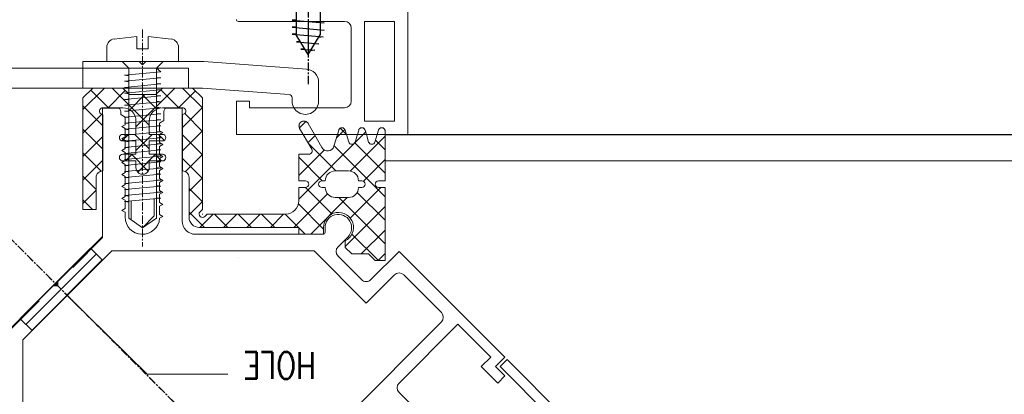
# Model space of a CAD drawing. Header units: inches. Extents: x -647532 to 3008597, y -136987 to 2557681.
# Tile 110 of 153: x 45382 to 45530, y 48759 to 48816. Entities that reach past the tile are written whole.
import ezdxf
from ezdxf import colors
from ezdxf.entities.mleader import LeaderData, LeaderLine
from ezdxf.enums import TextEntityAlignment as Align
from ezdxf.math import Vec2, Vec3

# ---------------------------------------------------------------- set-up
doc = ezdxf.new("R2010")
doc.units = ezdxf.units.IN
doc.header["$MEASUREMENT"] = 0
doc.linetypes.add('BIAL-IT1I-KGD-001-IN-DWG-141 LEVEL 2 - OVERALL FIRE EXIT PLAN$0$CENTER', pattern=[2, 1.25, -0.25, 0.25, -0.25])
doc.linetypes.add('BIAL-IT1I-KGD-001-IN-DWG-141 LEVEL 2 - OVERALL FIRE EXIT PLAN$0$HIDDEN', pattern=[9.525, 6.35, -3.175])
doc.layers.add('ARCH', color=8, linetype='Continuous')
for name, color, linetype, lineweight in [('FURN', 8, 'Continuous', 5), ('FURN-HATCH', 8, 'Continuous', 5), ('YD-EXTERNAL 1', 8, 'Continuous', 5)]:
    doc.layers.add(name, color=color, linetype=linetype, lineweight=lineweight)
doc.styles.add('ARIAL', font='arial.ttf')
doc.styles.add('BIAL-IT1I-KGD-001-IN-DWG-141 LEVEL 2 - OVERALL FIRE EXIT PLAN$0$RomanS', font='Romans.shx', dxfattribs={"width": 0.8})
doc.styles.get("Standard").update_dxf_attribs({"font": 'arial.ttf'})

# ---------------------------------------------------------------- blocks, each defined once
blk = doc.blocks.new('BIAL-IT1I-KGD-001-IN-DWG-141 LEVEL 2 - OVERALL FIRE EXIT PLAN$0$A$C258E6B3D')
at = {"lineweight": -3, "ltscale": 1000}
blk.add_line((219.52, 276.03), (219.52, 2476.44), dxfattribs=at)
for p, q in [((223.52, 2476.44), (223.52, 276.03)), ((253.04, 294.05), (237.13, 278.14)), ((254.46, 292.64), (253.04, 294.05)), ((255.87, 294.05), (254.46, 292.64)), ((256.93, 292.99), (255.87, 294.05)), ((254.46, 290.52), (256.93, 292.99)), ((248.09, 286.98), (253.04, 291.93)), ((253.04, 291.93), (254.46, 290.52)), ((270.72, 290.52), (258.34, 278.14)), ((256.93, 278.14), (248.09, 286.98)), ((246.32, 284.51), (240.67, 278.85)), ((273.55, 258.7), (247.74, 284.51)), ((237.13, 278.14), (241.38, 273.9)), ((240.67, 277.44), (244.91, 273.19)), ((219.79, 276.03), (225.04, 270.78)), ((220.39, 274.59), (221.83, 276.03)), ((220.79, 271.46), (225.36, 276.03)), ((221.23, 268.36), (228.9, 276.03)), ((223.32, 276.03), (226.58, 272.77)), ((228.25, 271.85), (232.43, 276.03)), ((229.02, 269.08), (235.97, 276.03)), ((230.39, 276.03), (236.39, 270.03)), ((233.93, 276.03), (237.52, 272.44)), ((237.47, 276.03), (238.52, 274.98)), ((219.52, 274.86), (220.68, 274.51)), ((227.52, 275.37), (232.11, 270.78)), ((234.52, 271.05), (238.52, 275.05)), ((218.61, 272.81), (218.74, 272.95)), ((219.18, 273.1), (229.25, 263.03)), ((244.91, 273.19), (237.06, 265.34)), ((241.38, 272.49), (237.84, 268.95)), ((218.6, 269.27), (219.54, 270.21)), ((218.78, 269.97), (220.03, 268.71)), ((229.02, 270.34), (234.52, 264.84)), ((236.43, 268.95), (234.97, 270.41)), ((235.54, 270.03), (236.52, 270.03)), ((237.52, 271.03), (236.52, 270.03)), ((220.84, 264.44), (225.02, 268.62)), ((221.88, 266.87), (225.72, 263.03)), ((227.52, 264.05), (231.5, 268.03)), ((228.46, 267.36), (233.52, 262.3)), ((233.56, 266.99), (234.26, 266.99)), ((211.69, 266.03), (214.52, 266.03)), ((211.69, 266.03), (214.51, 266.03)), ((219.71, 265.5), (220.8, 264.42)), ((222.97, 263.03), (226.52, 266.58)), ((229.98, 262.98), (233.79, 266.78)), ((233.52, 266.78), (234.52, 266.78)), ((234.56, 266.69), (234.56, 247.49)), ((208.56, 248.75), (209.7, 264.18)), ((208.56, 248.75), (209.7, 264.18)), ((217.57, 264.1), (218.55, 263.13)), ((233.57, 263.03), (234.52, 263.98)), ((237.06, 265.34), (237.06, 234.88)), ((226.5, 263.03), (226.52, 263.05)), ((231.52, 260.98), (233.52, 262.98)), ((233.52, 263.03), (234.52, 263.03)), ((213.52, 261.57), (212.55, 248.53)), ((213.52, 261.57), (212.55, 248.53)), ((214.52, 262.03), (214.01, 262.03)), ((214.52, 262.03), (214.01, 262.03)), ((231.52, 260.76), (233.52, 258.76)), ((231.52, 257.44), (233.52, 259.44)), ((231.52, 257.23), (233.52, 255.23)), ((231.52, 253.91), (233.52, 255.91)), ((231.52, 253.69), (233.52, 251.69)), ((231.52, 250.37), (233.52, 252.37)), ((255.61, 240.23), (255.61, 252.36)), ((231.52, 250.16), (233.52, 248.16)), ((208.55, 240.03), (208.55, 248.61)), ((208.55, 240.03), (208.55, 248.61)), ((212.55, 245.54), (215.54, 248.53)), ((212.55, 248.53), (212.55, 230.53)), ((212.55, 248.53), (212.55, 230.53)), ((215.47, 248.53), (218.47, 245.53)), ((216.4, 245.86), (219.07, 248.53)), ((219, 248.53), (222, 245.53)), ((219.61, 245.53), (222.61, 248.53)), ((222.54, 248.53), (225.11, 245.96)), ((223.15, 245.53), (226.15, 248.53)), ((226.07, 248.53), (228.07, 246.53)), ((227.68, 246.53), (229.68, 248.53)), ((229.61, 248.53), (231.61, 246.53)), ((231.22, 246.53), (233.52, 248.84)), ((212.55, 246.42), (209.55, 246.42)), ((209.55, 246.42), (209.55, 213.08)), ((212.55, 242.32), (212.55, 247.03)), ((212.55, 213.08), (212.55, 246.42)), ((212.99, 247.47), (215.52, 244.94)), ((206.42, 244.93), (208.55, 244.93)), ((208.55, 244.93), (208.55, 234.13)), ((212.81, 242.27), (215.52, 244.98)), ((232.56, 245.49), (215.56, 245.49)), ((215.56, 245.49), (215.56, 243.24)), ((204.81, 240.38), (205.18, 243.81)), ((212.55, 244.38), (218.4, 238.53)), ((209.59, 241.63), (208.55, 242.64)), ((209.59, 241.63), (210.11, 242.26)), ((210.11, 242.26), (210.63, 236.79)), ((210.96, 241.63), (211.03, 242.28)), ((211.03, 242.28), (211.54, 236.79)), ((211.87, 241.63), (211.93, 242.28)), ((211.93, 242.28), (212.45, 236.79)), ((212.77, 241.63), (212.84, 242.28)), ((212.84, 242.28), (213.35, 236.79)), ((213.55, 239.47), (215.73, 241.65)), ((213.68, 241.63), (213.75, 242.28)), ((213.75, 242.28), (214.26, 236.79)), ((214.54, 241.63), (214.61, 242.28)), ((214.61, 242.28), (215.13, 236.79)), ((215.45, 241.63), (215.52, 242.28)), ((215.52, 242.28), (216.03, 236.79)), ((216.06, 242.74), (217.46, 242.74)), ((216.36, 241.63), (216.43, 242.28)), ((216.43, 242.28), (216.94, 236.79)), ((217.27, 241.63), (217.33, 242.28)), ((217.33, 242.28), (217.85, 236.79)), ((217.46, 242.74), (217.83, 242.09)), ((217.83, 242.09), (218.97, 242.09)), ((218.17, 241.63), (218.24, 242.28)), ((218.24, 242.28), (218.76, 236.79)), ((218.97, 242.09), (219.26, 242.59)), ((219.08, 241.63), (219.15, 242.28)), ((219.15, 242.28), (219.66, 236.79)), ((219.26, 242.59), (219.54, 242.09)), ((219.52, 241.91), (220.43, 242.82)), ((219.54, 242.09), (220.77, 242.09)), ((219.99, 241.63), (220.05, 242.28)), ((220.05, 242.28), (220.57, 236.79)), ((220.77, 242.09), (221.06, 242.59)), ((220.89, 241.63), (220.96, 242.28)), ((220.96, 242.28), (221.48, 236.79)), ((221.06, 242.59), (221.34, 242.09)), ((221.34, 242.09), (222.57, 242.09)), ((221.8, 241.63), (221.87, 242.28)), ((221.87, 242.28), (222.38, 236.79)), ((222.52, 241.37), (223.52, 242.37)), ((222.57, 242.09), (222.86, 242.59)), ((222.71, 241.63), (222.78, 242.28)), ((222.78, 242.28), (223.29, 236.79)), ((222.86, 242.59), (223.14, 242.09)), ((223.14, 242.09), (224.37, 242.09)), ((223.62, 241.63), (223.68, 242.28)), ((223.68, 242.28), (224.2, 236.79)), ((224.37, 242.09), (224.66, 242.59)), ((224.52, 241.63), (224.59, 242.28)), ((224.59, 242.28), (225.11, 236.79)), ((224.66, 242.59), (224.94, 242.09)), ((224.94, 242.09), (226.17, 242.09)), ((225.43, 241.63), (225.5, 242.28)), ((225.5, 242.28), (226.01, 236.79)), ((226.17, 242.09), (226.46, 242.59)), ((226.34, 241.63), (226.4, 242.28)), ((226.4, 242.28), (226.92, 236.79)), ((226.46, 242.59), (226.74, 242.09)), ((226.74, 242.09), (227.97, 242.09)), ((227.24, 241.63), (227.31, 242.28)), ((227.31, 242.28), (227.83, 236.79)), ((227.97, 242.09), (228.26, 242.59)), ((228.15, 241.63), (228.22, 242.28)), ((228.22, 242.28), (228.73, 236.79)), ((228.26, 242.59), (228.54, 242.09)), ((228.54, 242.09), (229.77, 242.09)), ((229.06, 241.63), (229.13, 242.28)), ((229.13, 242.28), (229.64, 236.79)), ((229.77, 242.09), (230.06, 242.59)), ((230.06, 242.59), (230.34, 242.09)), ((230.34, 242.09), (231.57, 242.09)), ((231.57, 242.09), (231.86, 242.59)), ((231.86, 242.59), (232.15, 242.09)), ((204.81, 240.38), (206.67, 240.38)), ((206.67, 240.38), (206.67, 238.68)), ((209.59, 241.63), (232.12, 241.63)), ((209.59, 241.63), (209.59, 237.44)), ((212.55, 234.94), (218.15, 240.53)), ((219.52, 240.94), (221.93, 238.53)), ((219.52, 238.37), (221.68, 240.53)), ((222.52, 241.48), (225.2, 238.8)), ((222.52, 237.84), (225.06, 240.37)), ((229.22, 241.27), (231.76, 241.27)), ((233.58, 239.53), (231.76, 241.27)), ((233.58, 239.53), (232.12, 241.63)), ((243.75, 228.19), (255.61, 240.23)), ((205.18, 235.25), (204.81, 238.68)), ((204.81, 238.68), (206.67, 238.68)), ((209.05, 239.53), (208.55, 240.03)), ((209.05, 239.53), (208.55, 240.03)), ((208.55, 239.03), (209.05, 239.53)), ((208.55, 239.03), (209.05, 239.53)), ((208.55, 230.53), (208.55, 239.03)), ((208.55, 230.53), (208.55, 239.03)), ((213.55, 239.84), (215.82, 237.58)), ((233.58, 239.53), (232.12, 237.44)), ((209.59, 237.44), (208.55, 236.43)), ((209.59, 237.44), (232.12, 237.44)), ((210.63, 236.79), (210.7, 237.44)), ((210.63, 236.79), (210.7, 237.44)), ((211.54, 236.79), (211.61, 237.44)), ((212.45, 236.79), (212.51, 237.44)), ((213.35, 236.79), (213.42, 237.44)), ((214.26, 236.79), (214.33, 237.44)), ((215.13, 236.79), (215.19, 237.44)), ((216.03, 236.79), (216.1, 237.44)), ((216.94, 236.79), (217.01, 237.44)), ((217.85, 236.79), (217.91, 237.44)), ((218.76, 236.79), (218.82, 237.44)), ((219.52, 237.41), (220.51, 236.42)), ((219.66, 236.79), (219.73, 237.44)), ((220.57, 236.79), (220.64, 237.44)), ((221.48, 236.79), (221.54, 237.44)), ((222.38, 236.79), (222.45, 237.44)), ((222.52, 237.94), (223.52, 236.94)), ((223.29, 236.79), (223.36, 237.44)), ((224.2, 236.79), (224.26, 237.44)), ((225.11, 236.79), (225.17, 237.44)), ((226.01, 236.79), (226.08, 237.44)), ((226.92, 236.79), (226.99, 237.44)), ((227.83, 236.79), (227.89, 237.44)), ((228.73, 236.79), (228.8, 237.44)), ((229.55, 237.8), (232.36, 237.8)), ((229.64, 236.79), (229.71, 237.44)), ((212.55, 232.03), (212.55, 236.53)), ((212.94, 236.92), (215.52, 234.34)), ((215.56, 235.74), (215.56, 233.49)), ((216.56, 236.24), (216.06, 236.24)), ((216.93, 236.89), (216.56, 236.24)), ((218.07, 236.89), (216.93, 236.89)), ((218.36, 236.39), (218.07, 236.89)), ((218.64, 236.89), (218.36, 236.39)), ((219.87, 236.89), (218.64, 236.89)), ((220.16, 236.39), (219.87, 236.89)), ((220.44, 236.89), (220.16, 236.39)), ((221.67, 236.89), (220.44, 236.89)), ((221.96, 236.39), (221.67, 236.89)), ((222.24, 236.89), (221.96, 236.39)), ((223.47, 236.89), (222.24, 236.89)), ((223.76, 236.39), (223.47, 236.89)), ((224.04, 236.89), (223.76, 236.39)), ((225.27, 236.89), (224.04, 236.89)), ((225.56, 236.39), (225.27, 236.89)), ((225.84, 236.89), (225.56, 236.39)), ((227.07, 236.89), (225.84, 236.89)), ((227.36, 236.39), (227.07, 236.89)), ((227.64, 236.89), (227.36, 236.39)), ((228.87, 236.89), (227.64, 236.89)), ((229.16, 236.39), (228.87, 236.89)), ((229.44, 236.89), (229.16, 236.39)), ((230.67, 236.89), (229.44, 236.89)), ((230.96, 236.39), (230.67, 236.89)), ((231.24, 236.89), (230.96, 236.39)), ((231.96, 236.89), (231.24, 236.89)), ((212.87, 231.72), (215.52, 234.37)), ((237.06, 234.88), (250.44, 221.5)), ((206.42, 234.13), (208.55, 234.13)), ((212.55, 233.77), (215.79, 230.53)), ((215.22, 230.53), (218.22, 233.53)), ((215.56, 233.49), (234.91, 233.49)), ((216.49, 233.37), (219.33, 230.53)), ((218.75, 230.53), (221.75, 233.53)), ((219.86, 233.53), (222.86, 230.53)), ((222.29, 230.53), (225.05, 233.29)), ((223.4, 233.53), (226.4, 230.53)), ((234.91, 233.49), (241.63, 226.78)), ((236.67, 231.72), (238.44, 233.49)), ((238.4, 233.45), (249.01, 222.84)), ((238.44, 233.49), (249.05, 222.89)), ((225.82, 230.53), (227.82, 232.53)), ((227.93, 232.53), (229.93, 230.53)), ((229.36, 230.53), (230.81, 231.99)), ((236.63, 231.68), (247.24, 221.07)), ((247.27, 221.11), (236.67, 231.72)), ((237.52, 232.57), (248.12, 221.96)), ((212.55, 230.53), (208.55, 230.53)), ((212.55, 230.53), (208.55, 230.53)), ((241.63, 226.78), (242.33, 226.78)), ((242.33, 226.78), (242.33, 226.07)), ((242.33, 226.07), (249.05, 219.35)), ((249.05, 222.89), (247.27, 221.11)), ((250.44, 221.5), (280.89, 221.5))]:
    blk.add_line(p, q)
at = {"linetype": 'BIAL-IT1I-KGD-001-IN-DWG-141 LEVEL 2 - OVERALL FIRE EXIT PLAN$0$CENTER'}
for p, q in [((921.64, 906.08), (154.76, 139.2)), ((900.46, 884.9), (133.58, 118.03)), ((203.74, 239.53), (236.38, 239.53))]:
    blk.add_line(p, q, dxfattribs=at)
at = {"linetype": 'ByBlock'}
for p, q in [((253.4, 294.41), (324.46, 365.47)), ((253.4, 294.41), (324.46, 365.47)), ((268.46, 307.36), (254.46, 293.35)), ((268.46, 307.36), (254.46, 293.35)), ((254.46, 293.35), (253.4, 294.41)), ((254.46, 293.35), (253.4, 294.41)), ((191.52, 279.44), (219.52, 279.44)), ((219.52, 279.44), (219.52, 253.64)), ((217.52, 277.44), (202.52, 277.44)), ((202.52, 277.44), (202.52, 272.94)), ((217.52, 272.94), (217.52, 277.44)), ((202.52, 272.94), (217.52, 272.94)), ((202.52, 269.94), (202.52, 253.94)), ((214.52, 270.94), (203.52, 270.94)), ((215.52, 255.64), (215.52, 269.94)), ((214.52, 253.64), (214.52, 255.64)), ((214.52, 255.64), (215.52, 255.64)), ((219.52, 253.64), (214.52, 253.64))]:
    blk.add_line(p, q, dxfattribs=at)
at = {"linetype": 'BIAL-IT1I-KGD-001-IN-DWG-141 LEVEL 2 - OVERALL FIRE EXIT PLAN$0$HIDDEN'}
for p, q in [((219.02, 276.03), (219.52, 276.03)), ((218.88, 275.05), (219.52, 274.86)), ((218.87, 273.01), (219.52, 273.21)), ((218.87, 272.06), (219.52, 271.86)), ((218.87, 270.01), (219.52, 270.21)), ((218.87, 269.06), (219.52, 268.86)), ((217.88, 264.46), (219.52, 265.39)), ((218.65, 263.17), (219.52, 263.68)), ((220.79, 233.49), (235.04, 233.49)), ((235.04, 233.49), (242.05, 226.49)), ((249.05, 219.48), (242.05, 226.49))]:
    blk.add_line(p, q, dxfattribs=at)
at = {"linetype": 'Continuous'}
for p, q in [((219.52, 276.03), (226.52, 276.03)), ((226.52, 276.03), (226.52, 275.03)), ((227.52, 275.03), (227.52, 276.03)), ((227.52, 276.03), (238.52, 276.03)), ((238.52, 276.03), (238.52, 274.53)), ((238.52, 274.53), (237.52, 273.53)), ((219.52, 273.21), (220.68, 273.56)), ((237.52, 273.53), (237.52, 271.03)), ((219.52, 271.86), (220.68, 271.51)), ((226.52, 272.53), (226.52, 272.03)), ((227.52, 272.53), (227.52, 272.03)), ((219.52, 270.21), (220.68, 270.56)), ((225.02, 270.53), (225.02, 268.53)), ((229.02, 270.53), (229.02, 268.53)), ((219.52, 268.86), (221.31, 268.34)), ((226.52, 266.53), (226.52, 267.03)), ((227.52, 266.53), (227.52, 267.03)), ((219.52, 265.39), (221.52, 266.52)), ((234.52, 263.03), (234.52, 266.78)), ((219.52, 263.68), (221.77, 264.98)), ((222.52, 263.03), (222.52, 264.55)), ((226.52, 263.03), (226.52, 264.03)), ((227.52, 263.03), (227.52, 264.03)), ((222.52, 263.03), (226.52, 263.03)), ((227.52, 263.03), (229.52, 263.03)), ((233.52, 248.03), (233.52, 263.03)), ((231.52, 261.03), (231.52, 249.24)), ((231.52, 249.24), (231.88, 248.88)), ((212.55, 247.03), (214.05, 248.53)), ((214.05, 248.53), (230.81, 248.53)), ((230.81, 248.53), (231.17, 248.17)), ((231.17, 248.17), (231.17, 248.17)), ((231.47, 248.53), (231.57, 248.53)), ((231.52, 248.58), (231.52, 248.48)), ((232.02, 246.53), (226.02, 246.53)), ((215.52, 245.53), (215.52, 242.53)), ((225.02, 245.53), (216.52, 245.53)), ((212.55, 242.53), (213.55, 241.53)), ((219.52, 240.53), (219.52, 242.53)), ((220.52, 242.53), (220.52, 240.53)), ((222.52, 240.53), (222.52, 242.53)), ((223.52, 242.53), (223.52, 240.53)), ((213.55, 237.53), (213.55, 241.53)), ((217.52, 240.53), (219.52, 240.53)), ((220.52, 240.53), (222.52, 240.53)), ((223.52, 240.53), (224.52, 240.53)), ((212.55, 236.53), (213.55, 237.53)), ((219.52, 238.53), (217.52, 238.53)), ((219.52, 236.53), (219.52, 238.53)), ((220.52, 238.53), (220.52, 236.53)), ((222.52, 238.53), (220.52, 238.53)), ((222.52, 236.53), (222.52, 238.53)), ((223.52, 238.53), (223.52, 236.53)), ((224.52, 238.53), (223.52, 238.53)), ((215.52, 236.53), (215.52, 233.53)), ((216.52, 233.53), (225.02, 233.53)), ((212.55, 232.03), (214.05, 230.53)), ((226.02, 232.53), (230.81, 232.53)), ((230.81, 232.53), (230.81, 230.53)), ((230.81, 230.53), (214.05, 230.53))]:
    blk.add_line(p, q, dxfattribs=at)
at = {"lineweight": -3}
for p, q in [((202.36, 262.03), (202.77, 266.86)), ((202.77, 266.86), (202.82, 266.25)), ((203.42, 262.03), (203.83, 266.86)), ((203.83, 266.86), (203.88, 266.25)), ((191.52, 266.25), (204.55, 266.25)), ((204.47, 262.03), (204.87, 266.69)), ((204.87, 266.69), (204.93, 266.01)), ((205.59, 262.7), (205.88, 266.08)), ((205.88, 266.08), (205.94, 265.4)), ((206.71, 263.37), (206.88, 265.47)), ((206.88, 265.47), (206.94, 264.79)), ((203.57, 264.44), (207.52, 264.44)), ((206.66, 263.92), (206.71, 263.37)), ((191.52, 262.64), (204.55, 262.64)), ((202.3, 262.64), (202.36, 262.03)), ((203.36, 262.64), (203.42, 262.03)), ((204.42, 262.64), (204.47, 262.03)), ((205.54, 263.24), (205.59, 262.7))]:
    blk.add_line(p, q, dxfattribs=at)
at = {"linetype": 'Continuous', "lineweight": -3}
for q in [(204.55, 266.25), (204.55, 262.64)]:
    blk.add_line((207.52, 264.44), q, dxfattribs=at)
at = {"linetype": 'BIAL-IT1I-KGD-001-IN-DWG-141 LEVEL 2 - OVERALL FIRE EXIT PLAN$0$CENTER', "lineweight": -3}
blk.add_line((186.71, 264.44), (212.1, 264.44), dxfattribs=at)
for centre, radius, start, end in [((247.03, 283.8), 1, 45, 135), ((241.37, 278.14), 1, 135, 225), ((257.64, 278.85), 1, 225, 315), ((240.67, 273.19), 1, 315, 45), ((233.52, 269.03), 2.25, 26.3878, 270), ((233.56, 268.99), 2, 45, 270.0049), ((237.13, 269.66), 1, 225, 315), ((234.26, 266.69), 0.3, 360, 90), ((211.69, 264.03), 2, 90, 175.7636), ((211.69, 264.03), 2, 90, 175.7636), ((214.52, 264.03), 2, 270, 90), ((214.01, 261.53), 0.5, 90, 175.7636), ((214.01, 261.53), 0.5, 90, 175.7636), ((210.55, 248.61), 2, 175.7636, 180), ((210.55, 248.61), 2, 175.7636, 180), ((232.56, 247.49), 2, 270, 360), ((206.42, 243.68), 1.25, 90, 173.8226), ((216.06, 243.24), 0.5, 180, 270), ((231.96, 239.49), 2.6, 270.0043, 85.7472), ((216.06, 235.74), 0.5, 90, 180), ((206.42, 235.38), 1.25, 186.1774, 270)]:
    blk.add_arc(centre, radius, start, end)
at = {"linetype": 'BIAL-IT1I-KGD-001-IN-DWG-141 LEVEL 2 - OVERALL FIRE EXIT PLAN$0$HIDDEN'}
for centre, radius, start, end in [((219.02, 275.53), 0.5, 90, 253.8272), ((219.02, 272.53), 0.5, 107.5898, 252.4102), ((219.02, 269.53), 0.5, 107.5898, 252.4102), ((218.27, 263.82), 0.75, 120, 300)]:
    blk.add_arc(centre, radius, start, end, dxfattribs=at)
at = {"linetype": 'Continuous'}
for centre, radius, start, end in [((220.52, 274.03), 0.5, 288.4349, 71.5651), ((227.02, 275.03), 0.5, 180, 0), ((227.02, 272.53), 0.5, 0, 180), ((220.52, 271.03), 0.5, 288.4349, 71.5651), ((226.52, 270.53), 1.5, 90, 180), ((227.52, 270.53), 1.5, 0, 90), ((221.02, 267.38), 1, 300, 73.1187), ((226.52, 268.53), 1.5, 180, 270), ((227.52, 268.53), 1.5, 270, 0), ((227.02, 266.53), 0.5, 180, 0), ((222.02, 264.55), 0.5, 0, 120), ((227.02, 264.03), 0.5, 0, 180), ((229.52, 261.03), 2, 359.9972, 89.9972), ((231.52, 248.53), 0.5, 225.5267, 45.1566), ((232.02, 248.03), 1.5, 270, 0), ((226.02, 245.53), 1, 90, 180), ((216.02, 245.53), 0.5, 359.9943, 180), ((217.52, 242.53), 2, 180, 270), ((220.02, 242.53), 0.5, 0, 180), ((223.02, 242.53), 0.5, 0, 180), ((224.52, 239.53), 1, 270, 90), ((217.52, 236.53), 2, 90, 180), ((220.02, 236.53), 0.5, 180, 0), ((223.02, 236.53), 0.5, 180, 0), ((216.02, 233.53), 0.5, 180, 0.0057), ((226.02, 233.53), 1, 180, 270.0023), ((226.02, 233.53), 1, 180, 270.0023), ((226.02, 233.53), 1, 180, 270.0023)]:
    blk.add_arc(centre, radius, start, end, dxfattribs=at)
at = {"linetype": 'ByBlock'}
for centre, radius, start, end in [((203.52, 269.94), 1, 90, 180), ((214.52, 269.94), 1, 0, 90), ((202.22, 253.94), 0.3, 270, 360), ((240.02, 253.96), 2, 180, 180.0092)]:
    blk.add_arc(centre, radius, start, end, dxfattribs=at)
at = {"style": 'BIAL-IT1I-KGD-001-IN-DWG-141 LEVEL 2 - OVERALL FIRE EXIT PLAN$0$RomanS', "width": 0.8}
blk.add_text('HOLE', height=4, rotation=270, dxfattribs=at).set_placement((252.31, 265.66))
blk = doc.blocks.new('_TagSlot')
at = {"color": 0, "linetype": 'ByBlock', "lineweight": -2, "transparency": 16777216}
for p, q in [((-4, 4), (4, 4)), ((-4, -4), (4, -4))]:
    blk.add_line(p, q, dxfattribs=at)
for centre, start, end in [((-4, 0), 90, 270), ((4, 0), 270, 90)]:
    blk.add_arc(centre, 4, start, end, dxfattribs=at)
at = {"layer": 'FURN', "color": 0, "transparency": 16777216, "style": 'ARIAL'}
blk.add_attdef('M-01', text='', height=2.5, dxfattribs=at).set_placement((0, -1.5), align=Align.CENTER)
blk = doc.blocks.new('_DotSmall')
at = {"color": 0, "linetype": 'ByBlock', "const_width": 0.5}
blk.add_lwpolyline([(-0.0625, 0, 1), (0.0625, 0, 1)], format="xyb", close=True, dxfattribs=at)
blk = doc.blocks.new('ARCH')
at = {"layer": 'YD-EXTERNAL 1', "rotation": 269.9999999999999}
blk.add_blockref('BIAL-IT1I-KGD-001-IN-DWG-141 LEVEL 2 - OVERALL FIRE EXIT PLAN$0$A$C258E6B3D', (45160.642, 49017.883), dxfattribs=at)
at = {"layer": 'FURN-HATCH', "linetype": 'Continuous'}
ml = blk.add_multileader_block('Standard', dxfattribs=at)
ml.set_content('_TagSlot', color=256, scale=-11.71875)
ml.set_attribute('M-01', 'VNR1', width=0)
ml.set_leader_properties(color=256, linetype='ByLayer', lineweight=-1)
ml.set_arrow_properties(name='DOTSMALL')
ml.build(insert=Vec2(0, 0))
ml.multileader.update_dxf_attribs({"dogleg_length": 115.809, "arrow_head_size": 28.235})
ctx = ml.context
ctx.base_point, ctx.char_height, ctx.arrow_head_size, ctx.landing_gap_size, ctx.plane_origin = Vec3(101476.346, 52296.962), 200, 28.235, 4, Vec3(100757.024, 52076.672)
notes = []
notes.append((ctx, [(0, (0, 0, 0), (0, 0), (1, 0), 1, [])]))
ctx.block.insert, ctx.block.rotation, ctx.block.scale = Vec3(101570.096, 52296.962), 3.1415927, Vec3(-11.71875, 11.71875, 11.71875)
ml = blk.add_multileader_block('Standard', dxfattribs=at)
ml.set_content('_TagSlot', color=256, scale=-11.71875)
ml.set_attribute('M-01', 'VNR1', width=0)
ml.set_leader_properties(color=256, linetype='ByLayer', lineweight=-1)
ml.set_arrow_properties(name='DOTSMALL')
ml.build(insert=Vec2(0, 0))
ml.multileader.update_dxf_attribs({"dogleg_length": 115.809, "arrow_head_size": 28.235})
ctx = ml.context
ctx.base_point, ctx.char_height, ctx.arrow_head_size, ctx.landing_gap_size, ctx.plane_origin = Vec3(97954.669, 52254.917), 200, 28.235, 4, Vec3(97235.347, 52034.627)
notes.append((ctx, [(0, (0, 0, 0), (0, 0), (1, 0), 1, [])]))
ctx.block.insert, ctx.block.rotation, ctx.block.scale = Vec3(98048.419, 52254.917), 3.1415927, Vec3(-11.71875, 11.71875, 11.71875)
ml = blk.add_multileader_block('Standard', dxfattribs=at)
ml.set_content('_TagSlot', color=256, scale=-11.71875)
ml.set_attribute('M-01', 'VNR1', width=0)
ml.set_leader_properties(color=256, linetype='ByLayer', lineweight=-1)
ml.set_arrow_properties(name='DOTSMALL')
ml.build(insert=Vec2(0, 0))
ml.multileader.update_dxf_attribs({"dogleg_length": 115.809, "arrow_head_size": 28.235})
ctx = ml.context
ctx.base_point, ctx.char_height, ctx.arrow_head_size, ctx.landing_gap_size, ctx.plane_origin = Vec3(99751.234, 51693.272), 200, 28.235, 4, Vec3(99031.911, 51472.982)
notes.append((ctx, [(0, (0, 0, 0), (0, 0), (1, 0), 1, [])]))
ctx.block.insert, ctx.block.rotation, ctx.block.scale = Vec3(99844.984, 51693.272), 3.1415927, Vec3(-11.71875, 11.71875, 11.71875)
for ctx, leaders in notes:
    for number, flags, end, landing, length, lines in leaders:
        leader = LeaderData()
        leader.index, (leader.has_last_leader_line, leader.has_dogleg_vector, leader.attachment_direction) = number, flags
        leader.last_leader_point, leader.dogleg_vector, leader.dogleg_length = Vec3(end), Vec3(landing), length
        for number, points, colour, breaks in lines:
            line = LeaderLine()
            line.index, line.vertices, line.color, line.breaks = number, Vec3.list(points), colors.encode_raw_color(colour), breaks
            leader.lines.append(line)
        ctx.leaders.append(leader)

msp = doc.modelspace()

# ---------------------------------------------------------------- block references
at = {"layer": 'ARCH'}
msp.add_blockref('ARCH', (0, 0), dxfattribs=at)

doc.saveas('drawing.dxf')
